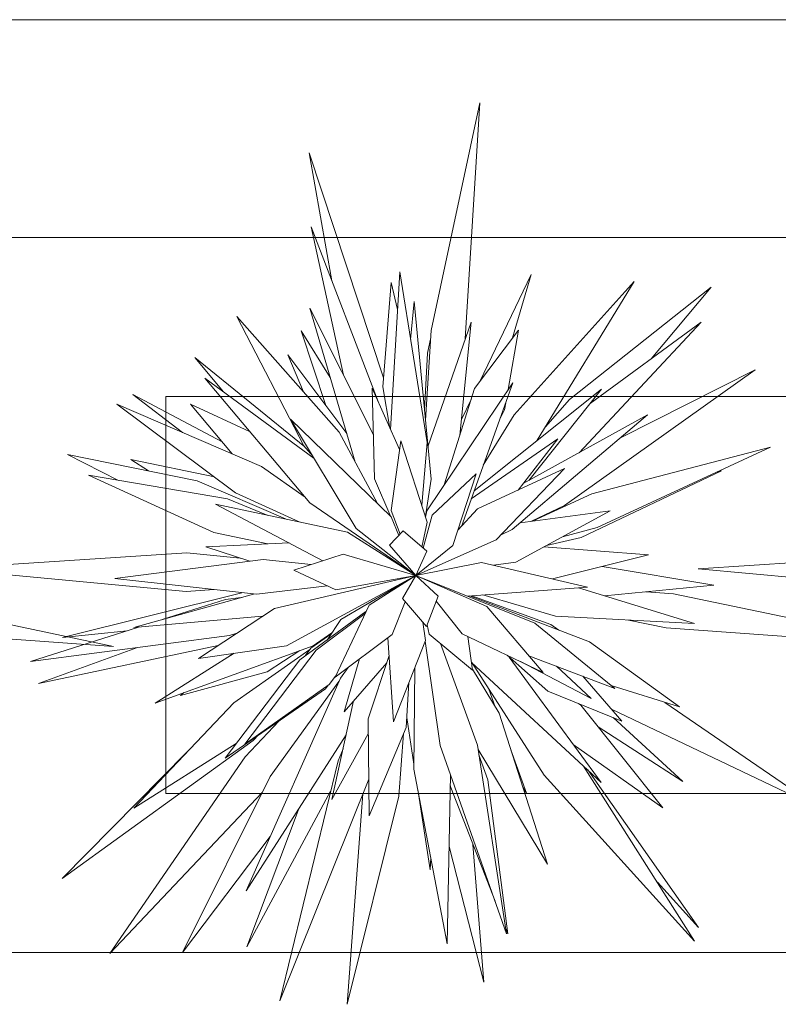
# Model space of a CAD drawing. Header units: millimetres. Extents: x -14761 to 157739, y -22400 to 107990.
# Tile 222 of 228: x 104916 to 105393, y 52280 to 52900. Entities that reach past the tile are written whole.
import ezdxf

# ---------------------------------------------------------------- set-up
doc = ezdxf.new("R2010")
doc.units = ezdxf.units.MM
doc.header["$MEASUREMENT"] = 0
doc.layers.add('Интерьер - Мебель', color=7, linetype='Continuous')
doc.layers.add('Конструктив - Лестницы в бассейны', color=7, linetype='Continuous')

msp = doc.modelspace()

# ---------------------------------------------------------------- linework, layer by layer
at = {"layer": 'Интерьер - Мебель', "color": 7, "linetype": 'Continuous', "lineweight": 15}
for p, q in [((105174.8, 52704.35), (105205.36, 52847.75)), ((105174.8, 52704.35), (105205.36, 52847.75)), ((105205.36, 52847.75), (105196.22, 52699.17)), ((105205.36, 52847.75), (105196.22, 52699.17)), ((105112.15, 52735.53), (105097.86, 52816.23)), ((105097.86, 52816.23), (105144.66, 52674.57)), ((105112.15, 52735.53), (105097.86, 52816.23)), ((105097.86, 52816.23), (105144.66, 52674.57)), ((105119.45, 52676.32), (105099.06, 52769.6)), ((105099.06, 52769.6), (105141.3, 52659.64)), ((105119.45, 52676.32), (105099.06, 52769.6)), ((105099.06, 52769.6), (105141.3, 52659.64)), ((106407.72, 52762.84), (104907.72, 52762.84)), ((105149.13, 52642.14), (105155.01, 52741.24)), ((105149.13, 52642.14), (105155.01, 52741.24)), ((105155.01, 52741.24), (105172.18, 52633.83)), ((105155.01, 52741.24), (105172.18, 52633.83)), ((105205.3, 52672.19), (105237.74, 52739.56)), ((105205.3, 52672.19), (105237.74, 52739.56)), ((105237.74, 52739.56), (105226.04, 52699.72)), ((105237.74, 52739.56), (105226.04, 52699.72)), ((105144.2, 52668.98), (105149.53, 52734.67)), ((105144.2, 52668.98), (105149.53, 52734.67)), ((105149.53, 52734.67), (105153.6, 52717.53)), ((105149.53, 52734.67), (105153.6, 52717.53)), ((105227.03, 52651.34), (105302.65, 52735.22)), ((105227.03, 52651.34), (105302.65, 52735.22)), ((105302.65, 52735.22), (105241.59, 52635.35)), ((105302.65, 52735.22), (105241.59, 52635.35)), ((105261.78, 52660.96), (105350.99, 52731.73)), ((105261.78, 52660.96), (105350.99, 52731.73)), ((105350.99, 52731.73), (105313.32, 52686.6)), ((105350.99, 52731.73), (105313.32, 52686.6)), ((105161.81, 52698.71), (105163.96, 52722.68)), ((105161.81, 52698.71), (105163.96, 52722.68)), ((105163.96, 52722.68), (105174.83, 52610.75)), ((105163.96, 52722.68), (105174.83, 52610.75)), ((105094.61, 52631.73), (105052.39, 52713.27)), ((105052.39, 52713.27), (105116.83, 52640.38)), ((105094.61, 52631.73), (105052.39, 52713.27)), ((105052.39, 52713.27), (105116.83, 52640.38)), ((105126.93, 52621.48), (105098.24, 52718.43)), ((105098.24, 52718.43), (105138.37, 52638.76)), ((105126.93, 52621.48), (105098.24, 52718.43)), ((105098.24, 52718.43), (105138.37, 52638.76)), ((105172.78, 52631.85), (105199.88, 52709.67)), ((105172.78, 52631.85), (105199.88, 52709.67)), ((105199.88, 52709.67), (105192.84, 52638.57)), ((105199.88, 52709.67), (105192.84, 52638.57)), ((105344.83, 52709.65), (105267.96, 52627.45)), ((105344.83, 52709.65), (105267.96, 52627.45)), ((105274.83, 52658.43), (105344.83, 52709.65)), ((105274.83, 52658.43), (105344.83, 52709.65)), ((105108.37, 52657.19), (105092.85, 52704.13)), ((105092.85, 52704.13), (105111.17, 52674.75)), ((105108.37, 52657.19), (105092.85, 52704.13)), ((105092.85, 52704.13), (105111.17, 52674.75)), ((105171.22, 52647.9), (105174.8, 52704.35)), ((105171.22, 52647.9), (105174.8, 52704.35)), ((105202.08, 52667.92), (105229.75, 52704.66)), ((105202.08, 52667.92), (105229.75, 52704.66)), ((105229.75, 52704.66), (105223.22, 52667.16)), ((105229.75, 52704.66), (105223.22, 52667.16)), ((105172.43, 52690.11), (105174.52, 52699.97)), ((105172.43, 52690.11), (105174.52, 52699.97)), ((105094.37, 52665.79), (105084.46, 52689.05)), ((105084.46, 52689.05), (105121.57, 52639.61)), ((105094.37, 52665.79), (105084.46, 52689.05)), ((105084.46, 52689.05), (105121.57, 52639.61)), ((105170.56, 52654.71), (105172.43, 52690.11)), ((105170.56, 52654.71), (105172.43, 52690.11)), ((105043.85, 52665.83), (105025.84, 52687.38)), ((105025.84, 52687.38), (105095.12, 52631.15)), ((105043.85, 52665.83), (105025.84, 52687.38)), ((105025.84, 52687.38), (105095.12, 52631.15)), ((105378.78, 52679.6), (105258.79, 52594.1)), ((105378.78, 52679.6), (105258.79, 52594.1)), ((105293.92, 52636.7), (105378.78, 52679.6)), ((105293.92, 52636.7), (105378.78, 52679.6)), ((105098.26, 52595.84), (105032.23, 52674.37)), ((105032.23, 52674.37), (105101.1, 52623.79)), ((105098.26, 52595.84), (105032.23, 52674.37)), ((105032.23, 52674.37), (105101.1, 52623.79)), ((105171.93, 52590.77), (105226.12, 52671.49)), ((105171.93, 52590.77), (105226.12, 52671.49)), ((105226.12, 52671.49), (105193.74, 52580.98)), ((105226.12, 52671.49), (105193.74, 52580.98)), ((105018.16, 52640.14), (104986.87, 52664.04)), ((104986.87, 52664.04), (105043.04, 52634.27)), ((105018.16, 52640.14), (104986.87, 52664.04)), ((104986.87, 52664.04), (105043.04, 52634.27)), ((105139.14, 52611.09), (105137.56, 52668.01)), ((105137.56, 52668.01), (105154.83, 52629.41)), ((105139.14, 52611.09), (105137.56, 52668.01)), ((105137.56, 52668.01), (105154.83, 52629.41)), ((105148.76, 52642.97), (105144.2, 52668.98)), ((105148.76, 52642.97), (105144.2, 52668.98)), ((105182.98, 52607.23), (105202.08, 52667.92)), ((105182.98, 52607.23), (105202.08, 52667.92)), ((105201.76, 52603.38), (105282.07, 52667.52)), ((105201.76, 52603.38), (105282.07, 52667.52)), ((105282.07, 52667.52), (105236.15, 52609.93)), ((105282.07, 52667.52), (105236.15, 52609.93)), ((105051.58, 52602.25), (104976.73, 52657.99)), ((104976.73, 52657.99), (105067.83, 52618.74)), ((105051.58, 52602.25), (104976.73, 52657.99)), ((104976.73, 52657.99), (105067.83, 52618.74)), ((106307.72, 52662.84), (105007.72, 52662.84)), ((105007.72, 52662.84), (105007.72, 52412.84)), ((105049.44, 52626.66), (105023.11, 52657.96)), ((105023.11, 52657.96), (105060.4, 52640.86)), ((105049.44, 52626.66), (105023.11, 52657.96)), ((105023.11, 52657.96), (105060.4, 52640.86)), ((105193.81, 52648.34), (105199.89, 52660.96)), ((105193.81, 52648.34), (105199.89, 52660.96)), ((105221.93, 52659.78), (105221.01, 52654.48)), ((105221.93, 52659.78), (105221.01, 52654.48)), ((105246.67, 52643.67), (105261.78, 52660.96)), ((105246.67, 52643.67), (105261.78, 52660.96)), ((105207.54, 52619.54), (105227.03, 52651.34)), ((105207.54, 52619.54), (105227.03, 52651.34)), ((105221.01, 52654.48), (105218.1, 52649.06)), ((105221.01, 52654.48), (105218.1, 52649.06)), ((105311.06, 52651.2), (105225.75, 52579.04)), ((105311.06, 52651.2), (105225.75, 52579.04)), ((105232.71, 52608.03), (105311.06, 52651.2)), ((105232.71, 52608.03), (105311.06, 52651.2)), ((105127.47, 52579.74), (105086.22, 52648.64)), ((105086.22, 52648.64), (105149.47, 52587)), ((105127.47, 52579.74), (105086.22, 52648.64)), ((105086.22, 52648.64), (105149.47, 52587)), ((105116.83, 52640.38), (105140.89, 52595.36)), ((105116.83, 52640.38), (105140.89, 52595.36)), ((105149.49, 52590.97), (105155.6, 52634.97)), ((105149.49, 52590.97), (105155.6, 52634.97)), ((105155.6, 52634.97), (105172.3, 52583.75)), ((105155.6, 52634.97), (105172.3, 52583.75)), ((105172.18, 52633.83), (105168.81, 52594.45)), ((105172.18, 52633.83), (105168.81, 52594.45)), ((105200, 52598.47), (105254.51, 52636.18)), ((105200, 52598.47), (105254.51, 52636.18)), ((105254.51, 52636.18), (105229.47, 52603.84)), ((105254.51, 52636.18), (105229.47, 52603.84)), ((105241.59, 52635.35), (105241.08, 52634.78)), ((105241.59, 52635.35), (105241.08, 52634.78)), ((104977.87, 52610), (104945.75, 52626.34)), ((104945.75, 52626.34), (105027.33, 52609.78)), ((104977.87, 52610), (104945.75, 52626.34)), ((104945.75, 52626.34), (105027.33, 52609.78)), ((105100.25, 52625.21), (105094.61, 52631.73)), ((105100.25, 52625.21), (105094.61, 52631.73)), ((105275.94, 52601.56), (105388.39, 52630.98)), ((105275.94, 52601.56), (105388.39, 52630.98)), ((105388.39, 52630.98), (105279.31, 52580.28)), ((105388.39, 52630.98), (105279.31, 52580.28)), ((104996.62, 52616.02), (104985.6, 52623.08)), ((104985.6, 52623.08), (105038.27, 52612.16)), ((104996.62, 52616.02), (104985.6, 52623.08)), ((104985.6, 52623.08), (105038.27, 52612.16)), ((105067.83, 52618.74), (105095.3, 52599.36)), ((105067.83, 52618.74), (105095.3, 52599.36)), ((105175.39, 52588.12), (105203.1, 52614.19)), ((105175.39, 52588.12), (105203.1, 52614.19)), ((105203.1, 52614.19), (105188.36, 52568.92)), ((105203.1, 52614.19), (105188.36, 52568.92)), ((105204.02, 52592), (105258.77, 52617.47)), ((105204.02, 52592), (105258.77, 52617.47)), ((105258.77, 52617.47), (105215.58, 52572.65)), ((105258.77, 52617.47), (105215.58, 52572.65)), ((105357.61, 52616.04), (105269.18, 52574.03)), ((105357.61, 52616.04), (105269.18, 52574.03)), ((105355.05, 52615.48), (105357.61, 52616.04)), ((105355.05, 52615.48), (105357.61, 52616.04)), ((105037.9, 52577.2), (104958.87, 52613.23)), ((104958.87, 52613.23), (105046.36, 52598.35)), ((105037.9, 52577.2), (104958.87, 52613.23)), ((104958.87, 52613.23), (105046.36, 52598.35)), ((105027.33, 52609.78), (105082.89, 52585.74)), ((105027.33, 52609.78), (105082.89, 52585.74)), ((105149.32, 52587.15), (105139.14, 52611.09)), ((105149.32, 52587.15), (105139.14, 52611.09)), ((105174.83, 52610.75), (105171.07, 52587.53)), ((105174.83, 52610.75), (105171.07, 52587.53)), ((105091.61, 52583.88), (105051.58, 52602.25)), ((105091.61, 52583.88), (105051.58, 52602.25)), ((105239, 52584.46), (105275.94, 52601.56)), ((105239, 52584.46), (105275.94, 52601.56)), ((105106.59, 52559.39), (105038.85, 52595.12)), ((105038.85, 52595.12), (105122.14, 52577.38)), ((105106.59, 52559.39), (105038.85, 52595.12)), ((105038.85, 52595.12), (105122.14, 52577.38)), ((105046.36, 52598.35), (105071.4, 52588.19)), ((105046.36, 52598.35), (105071.4, 52588.19)), ((105165.03, 52550.2), (105098.26, 52595.84)), ((105165.03, 52550.2), (105098.26, 52595.84)), ((105155.15, 52576.12), (105149.49, 52590.97)), ((105155.15, 52576.12), (105149.49, 52590.97)), ((105171.27, 52586.91), (105171.93, 52590.77)), ((105171.27, 52586.91), (105171.93, 52590.77)), ((105191.51, 52578.59), (105204.02, 52592)), ((105191.51, 52578.59), (105204.02, 52592)), ((105287.37, 52590.9), (105228.12, 52558.52)), ((105287.37, 52590.9), (105228.12, 52558.52)), ((105230.88, 52583.38), (105287.37, 52590.9)), ((105230.88, 52583.38), (105287.37, 52590.9)), ((105258.79, 52594.1), (105237.88, 52584.31)), ((105258.79, 52594.1), (105237.88, 52584.31)), ((105149.47, 52587), (105154.4, 52575.34)), ((105149.47, 52587), (105154.4, 52575.34)), ((105172.3, 52583.75), (105168.9, 52568.06)), ((105172.3, 52583.75), (105168.9, 52568.06)), ((105169.72, 52567.36), (105175.39, 52588.12)), ((105169.72, 52567.36), (105175.39, 52588.12)), ((105071.9, 52569.98), (105037.9, 52577.2)), ((105071.9, 52569.98), (105037.9, 52577.2)), ((105122.14, 52577.38), (105165.03, 52550.2)), ((105122.14, 52577.38), (105165.03, 52550.2)), ((105165.03, 52550.2), (105127.47, 52579.74)), ((105165.03, 52550.2), (105127.47, 52579.74)), ((105148.39, 52569.13), (105157.11, 52578.15)), ((105148.39, 52569.13), (105157.11, 52578.15)), ((105157.11, 52578.15), (105171.98, 52565.43)), ((105157.11, 52578.15), (105171.98, 52565.43)), ((105225.75, 52579.04), (105218.34, 52575.52)), ((105225.75, 52579.04), (105218.34, 52575.52)), ((105279.31, 52580.28), (105257.37, 52574.5)), ((105279.31, 52580.28), (105257.37, 52574.5)), ((105032.91, 52568.19), (105085.35, 52570.6)), ((105032.91, 52568.19), (105085.35, 52570.6)), ((105215.58, 52572.65), (105165.03, 52550.2)), ((105215.58, 52572.65), (105165.03, 52550.2)), ((105269.18, 52574.03), (105247.37, 52569.04)), ((105269.18, 52574.03), (105247.37, 52569.04)), ((104866.89, 52554.36), (105020.85, 52564.38)), ((104866.89, 52554.36), (105020.85, 52564.38)), ((105020.85, 52564.38), (105054.54, 52561.07)), ((105020.85, 52564.38), (105054.54, 52561.07)), ((105060.57, 52559.08), (105032.91, 52568.19)), ((105060.57, 52559.08), (105032.91, 52568.19)), ((105165.03, 52550.2), (105148.39, 52569.13)), ((105165.03, 52550.2), (105148.39, 52569.13)), ((105188.36, 52568.92), (105165.03, 52550.2)), ((105188.36, 52568.92), (105165.03, 52550.2)), ((105171.98, 52565.43), (105165.03, 52550.2)), ((105171.98, 52565.43), (105165.03, 52550.2)), ((105245.78, 52568.17), (105311.58, 52563.08)), ((105245.78, 52568.17), (105311.58, 52563.08)), ((105342.91, 52554.36), (105496.87, 52564.38)), ((105342.91, 52554.36), (105496.87, 52564.38)), ((104975.57, 52548.3), (105068.85, 52560.13)), ((104975.57, 52548.3), (105068.85, 52560.13)), ((105068.85, 52560.13), (105099.12, 52557)), ((105068.85, 52560.13), (105099.12, 52557)), ((105088.33, 52553.55), (105119.41, 52563.49)), ((105088.33, 52553.55), (105119.41, 52563.49)), ((105119.41, 52563.49), (105165.03, 52550.2)), ((105119.41, 52563.49), (105165.03, 52550.2)), ((105165.03, 52550.2), (105206.34, 52558.41)), ((105165.03, 52550.2), (105206.34, 52558.41)), ((105206.34, 52558.41), (105273.16, 52542.85)), ((105206.34, 52558.41), (105273.16, 52542.85)), ((105228.12, 52558.52), (105213.92, 52556.64)), ((105228.12, 52558.52), (105213.92, 52556.64)), ((105311.58, 52563.08), (105251.24, 52547.95)), ((105311.58, 52563.08), (105251.24, 52547.95)), ((105020.46, 52540.05), (104866.89, 52554.36)), ((105020.46, 52540.05), (104866.89, 52554.36)), ((105114.62, 52541.1), (105088.33, 52553.55)), ((105114.62, 52541.1), (105088.33, 52553.55)), ((105282.53, 52555.8), (105352.72, 52544.06)), ((105282.53, 52555.8), (105352.72, 52544.06)), ((105496.48, 52540.05), (105342.91, 52554.36)), ((105496.48, 52540.05), (105342.91, 52554.36)), ((105064.64, 52538.3), (104975.57, 52548.3)), ((105064.64, 52538.3), (104975.57, 52548.3)), ((105076, 52529.4), (105165.03, 52550.2)), ((105076, 52529.4), (105165.03, 52550.2)), ((105165.03, 52550.2), (105083.71, 52505.92)), ((105165.03, 52550.2), (105083.71, 52505.92)), ((105165.03, 52550.2), (105114.62, 52541.1)), ((105165.03, 52550.2), (105114.62, 52541.1)), ((105117.9, 52522.43), (105165.03, 52550.2)), ((105117.9, 52522.43), (105165.03, 52550.2)), ((105135.59, 52531.44), (105165.03, 52550.2)), ((105135.59, 52531.44), (105165.03, 52550.2)), ((105156.69, 52535.62), (105165.03, 52550.2)), ((105156.69, 52535.62), (105165.03, 52550.2)), ((105165.03, 52550.2), (105240.12, 52520.2)), ((105165.03, 52550.2), (105209.76, 52530.65)), ((105165.03, 52550.2), (105179.17, 52537.07)), ((105165.03, 52550.2), (105240.12, 52520.2)), ((105165.03, 52550.2), (105209.76, 52530.65)), ((105165.03, 52550.2), (105179.17, 52537.07)), ((104942.57, 52511.2), (105055.45, 52539.33)), ((104942.57, 52511.2), (105055.45, 52539.33)), ((105038.06, 52541.28), (105020.46, 52540.05)), ((105038.06, 52541.28), (105020.46, 52540.05)), ((105109.35, 52543.6), (105064.64, 52538.3)), ((105109.35, 52543.6), (105064.64, 52538.3)), ((105273.16, 52542.85), (105197.69, 52537.15)), ((105273.16, 52542.85), (105197.69, 52537.15)), ((105267.51, 52542.42), (105340.51, 52519.94)), ((105267.51, 52542.42), (105340.51, 52519.94)), ((105352.72, 52544.06), (105284, 52537.34)), ((105352.72, 52544.06), (105284, 52537.34)), ((105310.12, 52539.9), (105327.3, 52538.68)), ((105310.12, 52539.9), (105327.3, 52538.68)), ((104816.37, 52538.68), (104974.56, 52505.55)), ((104816.37, 52538.68), (104974.56, 52505.55)), ((104987.41, 52517.36), (105062.92, 52538.49)), ((104987.41, 52517.36), (105062.92, 52538.49)), ((105005.29, 52522.37), (105045.14, 52535.04)), ((105005.29, 52522.37), (105045.14, 52535.04)), ((105045.14, 52535.04), (105055.1, 52536.3)), ((105045.14, 52535.04), (105055.1, 52536.3)), ((105158.4, 52533.62), (105150.12, 52512.93)), ((105158.4, 52533.62), (105150.12, 52512.93)), ((105171.77, 52518.01), (105156.69, 52535.62)), ((105171.77, 52518.01), (105156.69, 52535.62)), ((105179.17, 52537.07), (105171.77, 52518.01)), ((105179.17, 52537.07), (105171.77, 52518.01)), ((105194.22, 52513.45), (105177.95, 52533.93)), ((105194.22, 52513.45), (105177.95, 52533.93)), ((105198.9, 52537.24), (105274.45, 52508.34)), ((105198.9, 52537.24), (105274.45, 52508.34)), ((105200.32, 52537.35), (105250.16, 52519.2)), ((105200.32, 52537.35), (105250.16, 52519.2)), ((105253.14, 52524.53), (105207.32, 52537.87)), ((105253.14, 52524.53), (105207.32, 52537.87)), ((105327.3, 52538.68), (105485.5, 52505.55)), ((105327.3, 52538.68), (105485.5, 52505.55)), ((105028.15, 52497.9), (105076, 52529.4)), ((105028.15, 52497.9), (105076, 52529.4)), ((105092.05, 52497.08), (105133.68, 52527.38)), ((105092.05, 52497.08), (105133.68, 52527.38)), ((105114.25, 52486.04), (105135.59, 52531.44)), ((105114.25, 52486.04), (105135.59, 52531.44)), ((105209.76, 52530.65), (105245.28, 52489.09)), ((105209.76, 52530.65), (105245.28, 52489.09)), ((105068.53, 52524.48), (104987.41, 52517.36)), ((105068.53, 52524.48), (104987.41, 52517.36)), ((105102.31, 52503.06), (105133.14, 52526.23)), ((105102.31, 52503.06), (105133.14, 52526.23)), ((105109.15, 52509.53), (105117.9, 52522.43)), ((105109.15, 52509.53), (105117.9, 52522.43)), ((105169.39, 52520.79), (105171.1, 52509.26)), ((105169.39, 52520.79), (105171.1, 52509.26)), ((105340.51, 52519.94), (105253.14, 52524.53)), ((105340.51, 52519.94), (105253.14, 52524.53)), ((105322.78, 52517.14), (105299.01, 52522.12)), ((105322.78, 52517.14), (105299.01, 52522.12)), ((104974.56, 52505.55), (104811.84, 52517.14)), ((104974.56, 52505.55), (104811.84, 52517.14)), ((104922.36, 52495.99), (104990.39, 52517.63)), ((104922.36, 52495.99), (104990.39, 52517.63)), ((104983.37, 52515.39), (104942.57, 52511.2)), ((104983.37, 52515.39), (104942.57, 52511.2)), ((105173.56, 52513.23), (105172.2, 52519.12)), ((105173.56, 52513.23), (105172.2, 52519.12)), ((105240.12, 52520.2), (105290.38, 52479.02)), ((105240.12, 52520.2), (105290.38, 52479.02)), ((105250.16, 52519.2), (105255.17, 52515.72)), ((105250.16, 52519.2), (105255.17, 52515.72)), ((105485.5, 52505.55), (105322.78, 52517.14)), ((105485.5, 52505.55), (105322.78, 52517.14)), ((105047.75, 52512.37), (104922.36, 52495.99)), ((105047.75, 52512.37), (104922.36, 52495.99)), ((105052.43, 52513.88), (105047.75, 52512.37)), ((105052.43, 52513.88), (105047.75, 52512.37)), ((105098.92, 52504.35), (105111.6, 52513.15)), ((105098.92, 52504.35), (105111.6, 52513.15)), ((105112.22, 52514.05), (105100.41, 52505.97)), ((105112.22, 52514.05), (105100.41, 52505.97)), ((105150.12, 52512.93), (105114.25, 52486.04)), ((105150.12, 52512.93), (105114.25, 52486.04)), ((105151.03, 52458.02), (105147.49, 52510.96)), ((105151.03, 52458.02), (105147.49, 52510.96)), ((105171.1, 52509.26), (105151.03, 52458.02)), ((105171.1, 52509.26), (105151.03, 52458.02)), ((105180.41, 52443.06), (105170.96, 52508.89)), ((105180.41, 52443.06), (105170.96, 52508.89)), ((105200.87, 52490.5), (105173.56, 52513.23)), ((105200.87, 52490.5), (105173.56, 52513.23)), ((105245.28, 52489.09), (105194.22, 52513.45)), ((105245.28, 52489.09), (105194.22, 52513.45)), ((105197.87, 52511.71), (105200.87, 52490.5)), ((105197.87, 52511.71), (105200.87, 52490.5)), ((105274.45, 52508.34), (105331.08, 52467.38)), ((105274.45, 52508.34), (105331.08, 52467.38)), ((105040.48, 52506.02), (104927.36, 52482.07)), ((105040.48, 52506.02), (104927.36, 52482.07)), ((104927.36, 52482.07), (104989.77, 52504.8)), ((104927.36, 52482.07), (104989.77, 52504.8)), ((105100.41, 52505.97), (105000.93, 52469.85)), ((105100.41, 52505.97), (105000.93, 52469.85)), ((105083.71, 52505.92), (105028.15, 52497.9)), ((105083.71, 52505.92), (105028.15, 52497.9)), ((105050.39, 52470.09), (105098.39, 52503.63)), ((105050.39, 52470.09), (105098.39, 52503.63)), ((105057.48, 52444), (105102.31, 52503.06)), ((105057.48, 52444), (105102.31, 52503.06)), ((105092, 52502.92), (105071.38, 52489.56)), ((105092, 52502.92), (105071.38, 52489.56)), ((105095.36, 52499.49), (105098.92, 52504.35)), ((105095.36, 52499.49), (105098.92, 52504.35)), ((105180.6, 52507.37), (105203.9, 52443.31)), ((105180.6, 52507.37), (105203.9, 52443.31)), ((105000.93, 52469.85), (105050.74, 52501.16)), ((105000.93, 52469.85), (105050.74, 52501.16)), ((105045, 52435.2), (105092.05, 52497.08)), ((105045, 52435.2), (105092.05, 52497.08)), ((105047.09, 52498.87), (105049.78, 52501.02)), ((105047.09, 52498.87), (105049.78, 52501.02)), ((105119.99, 52464.35), (105129.66, 52497.59)), ((105119.99, 52464.35), (105129.66, 52497.59)), ((105135, 52459.88), (105148.24, 52499.71)), ((105135, 52459.88), (105148.24, 52499.71)), ((105248.31, 52477.41), (105222.52, 52499.94)), ((105248.31, 52477.41), (105222.52, 52499.94)), ((105223.81, 52498.82), (105281.83, 52419.89)), ((105223.81, 52498.82), (105281.83, 52419.89)), ((105275.5, 52472.71), (105230.9, 52495.94)), ((105275.5, 52472.71), (105230.9, 52495.94)), ((105290.38, 52479.02), (105236.23, 52499.67)), ((105290.38, 52479.02), (105236.23, 52499.67)), ((105071.38, 52489.56), (105016.88, 52474.68)), ((105071.38, 52489.56), (105016.88, 52474.68)), ((105117.53, 52485.52), (105122.39, 52492.14)), ((105117.53, 52485.52), (105122.39, 52492.14)), ((105146.75, 52495.21), (105119.99, 52464.35)), ((105146.75, 52495.21), (105119.99, 52464.35)), ((105163.84, 52428.32), (105164.46, 52492.31)), ((105163.84, 52428.32), (105164.46, 52492.31)), ((105281.83, 52419.89), (105200.17, 52495.45)), ((105281.83, 52419.89), (105200.17, 52495.45)), ((105245.96, 52424.36), (105200.34, 52495.3)), ((105245.96, 52424.36), (105200.34, 52495.3)), ((105200.78, 52491.13), (105217.57, 52463.4)), ((105200.78, 52491.13), (105217.57, 52463.4)), ((105253.75, 52492.99), (105275.5, 52472.71)), ((105253.75, 52492.99), (105275.5, 52472.71)), ((105058.13, 52351.72), (105117.53, 52485.52)), ((105058.13, 52351.72), (105117.53, 52485.52)), ((105073.28, 52423.69), (105116.59, 52483.42)), ((105073.28, 52423.69), (105116.59, 52483.42)), ((105114.56, 52486.7), (105110.39, 52481.46)), ((105114.56, 52486.7), (105110.39, 52481.46)), ((105270.27, 52486.69), (105294.86, 52458.47)), ((105270.27, 52486.69), (105294.86, 52458.47)), ((105273.07, 52485.62), (105270.5, 52486.43)), ((105273.07, 52485.62), (105270.5, 52486.43)), ((105108.11, 52478.86), (105045, 52435.2)), ((105108.11, 52478.86), (105045, 52435.2)), ((105110.39, 52481.46), (105057.48, 52444)), ((105110.39, 52481.46), (105057.48, 52444)), ((105109.91, 52481.12), (105108.11, 52478.86)), ((105109.91, 52481.12), (105108.11, 52478.86)), ((105160.76, 52482.87), (105158.97, 52454.5)), ((105160.76, 52482.87), (105158.97, 52454.5)), ((105211.07, 52478.61), (105215.14, 52467.41)), ((105211.07, 52478.61), (105215.14, 52467.41)), ((105294.86, 52458.47), (105248.31, 52477.41)), ((105294.86, 52458.47), (105248.31, 52477.41)), ((105331.08, 52467.38), (105288.08, 52480.9)), ((105331.08, 52467.38), (105288.08, 52480.9)), ((105016.88, 52474.68), (105019.06, 52476.43)), ((105016.88, 52474.68), (105019.06, 52476.43)), ((105112.23, 52409.11), (105125.88, 52471.14)), ((105112.23, 52409.11), (105125.88, 52471.14)), ((104987.55, 52403.61), (105050.39, 52470.09)), ((104987.55, 52403.61), (105050.39, 52470.09)), ((105267.6, 52469.56), (105269, 52468.46)), ((105267.6, 52469.56), (105269, 52468.46)), ((105269, 52468.46), (105320.71, 52403.85)), ((105269, 52468.46), (105320.71, 52403.85)), ((105419.72, 52403.22), (105288.22, 52466.1)), ((105419.72, 52403.22), (105288.22, 52466.1)), ((105321.95, 52470.25), (105419.72, 52403.22)), ((105321.95, 52470.25), (105419.72, 52403.22)), ((105057.66, 52436.06), (105078.94, 52458.68)), ((105057.66, 52436.06), (105078.94, 52458.68)), ((105135.68, 52398.94), (105135, 52459.88)), ((105135.68, 52398.94), (105135, 52459.88)), ((105163.87, 52431.34), (105159.36, 52460.76)), ((105163.87, 52431.34), (105159.36, 52460.76)), ((105217.57, 52463.4), (105248.11, 52368.53)), ((105217.57, 52463.4), (105248.11, 52368.53)), ((105289.32, 52460.72), (105333.27, 52420.37)), ((105289.32, 52460.72), (105333.27, 52420.37)), ((105158.97, 52454.5), (105135.68, 52398.94)), ((105158.97, 52454.5), (105135.68, 52398.94)), ((105333.27, 52420.37), (105279.93, 52454.8)), ((105333.27, 52420.37), (105279.93, 52454.8)), ((105062.58, 52446.24), (104942.4, 52359.47)), ((105062.58, 52446.24), (104942.4, 52359.47)), ((105121.2, 52449.9), (105058.13, 52351.72)), ((105121.2, 52449.9), (105058.13, 52351.72)), ((105066.07, 52449.78), (105062.58, 52446.24)), ((105066.07, 52449.78), (105062.58, 52446.24)), ((105135.11, 52450.51), (105112.23, 52409.11)), ((105135.11, 52450.51), (105112.23, 52409.11)), ((105157.38, 52450.72), (105154.35, 52411.25)), ((105157.38, 52450.72), (105154.35, 52411.25)), ((105051.92, 52444.3), (104987.55, 52403.61)), ((105051.92, 52444.3), (104987.55, 52403.61)), ((105116.09, 52433.5), (105119.26, 52441.04)), ((105116.09, 52433.5), (105119.26, 52441.04)), ((105222.21, 52324.63), (105180.41, 52443.06)), ((105222.21, 52324.63), (105180.41, 52443.06)), ((105203.9, 52443.31), (105222.21, 52324.63)), ((105203.9, 52443.31), (105222.21, 52324.63)), ((105248.11, 52368.53), (105204.31, 52440.62)), ((105248.11, 52368.53), (105204.31, 52440.62)), ((105225, 52440.3), (105234.87, 52413.18)), ((105225, 52440.3), (105234.87, 52413.18)), ((105320.71, 52403.85), (105264.27, 52443.77)), ((105320.71, 52403.85), (105264.27, 52443.77)), ((104942.4, 52359.47), (105020.84, 52438.83)), ((104942.4, 52359.47), (105020.84, 52438.83)), ((104972.25, 52312.18), (105057.66, 52436.06)), ((104972.25, 52312.18), (105057.66, 52436.06)), ((105204.84, 52437.18), (105210.37, 52421.49)), ((105204.84, 52437.18), (105210.37, 52421.49)), ((105079.32, 52282.4), (105116.09, 52433.5)), ((105079.32, 52282.4), (105116.09, 52433.5)), ((105184.84, 52318.36), (105163.84, 52428.32)), ((105184.84, 52318.36), (105163.84, 52428.32)), ((105270.74, 52430.15), (105340.69, 52320.05)), ((105270.74, 52430.15), (105340.69, 52320.05)), ((105273.34, 52427.75), (105343.16, 52328.58)), ((105273.34, 52427.75), (105343.16, 52328.58)), ((105018.12, 52312.81), (105073.28, 52423.69)), ((105018.12, 52312.81), (105073.28, 52423.69)), ((105135.43, 52421.88), (105079.32, 52282.4)), ((105135.43, 52421.88), (105079.32, 52282.4)), ((105186.91, 52424.65), (105184.84, 52318.36)), ((105186.91, 52424.65), (105184.84, 52318.36)), ((105210.37, 52421.49), (105223, 52324.56)), ((105210.37, 52421.49), (105223, 52324.56)), ((105340.69, 52320.05), (105245.96, 52424.36)), ((105340.69, 52320.05), (105245.96, 52424.36)), ((105174.05, 52364.82), (105166.31, 52415.37)), ((105174.05, 52364.82), (105166.31, 52415.37)), ((105187.03, 52416.76), (105186.78, 52418.26)), ((105187.03, 52416.76), (105186.78, 52418.26)), ((105214.97, 52345.14), (105187.03, 52416.76)), ((105214.97, 52345.14), (105187.03, 52416.76)), ((105234.87, 52413.18), (105232.7, 52416.4)), ((105234.87, 52413.18), (105232.7, 52416.4)), ((105068.21, 52413.5), (104972.25, 52312.18)), ((105068.21, 52413.5), (104972.25, 52312.18)), ((105007.72, 52412.84), (106307.72, 52412.84)), ((105111.43, 52414.33), (105058.7, 52316.48)), ((105111.43, 52414.33), (105058.7, 52316.48)), ((105121.78, 52280.22), (105131.73, 52412.68)), ((105121.78, 52280.22), (105131.73, 52412.68)), ((105154.35, 52411.25), (105121.78, 52280.22)), ((105154.35, 52411.25), (105121.78, 52280.22)), ((105058.7, 52316.48), (105091.66, 52403.92)), ((105058.7, 52316.48), (105091.66, 52403.92)), ((105073.27, 52385.82), (105018.12, 52312.81)), ((105073.27, 52385.82), (105018.12, 52312.81)), ((105207.98, 52294.22), (105186.03, 52379.6)), ((105207.98, 52294.22), (105186.03, 52379.6)), ((105201.03, 52380.87), (105207.98, 52294.22)), ((105201.03, 52380.87), (105207.98, 52294.22)), ((105174.49, 52372.55), (105174.05, 52364.82)), ((105174.49, 52372.55), (105174.05, 52364.82)), ((105343.16, 52328.58), (105317.21, 52357.01)), ((105343.16, 52328.58), (105317.21, 52357.01)), ((105223, 52324.56), (105221.71, 52327.86)), ((105223, 52324.56), (105221.71, 52327.86)), ((104907.72, 52312.84), (106407.72, 52312.84))]:
    msp.add_line(p, q, dxfattribs=at)
at = {"layer": 'Конструктив - Лестницы в бассейны', "color": 7, "linetype": 'Continuous', "lineweight": 15}
msp.add_line((106200, 52900), (103770, 52900), dxfattribs=at)

doc.saveas('drawing.dxf')
